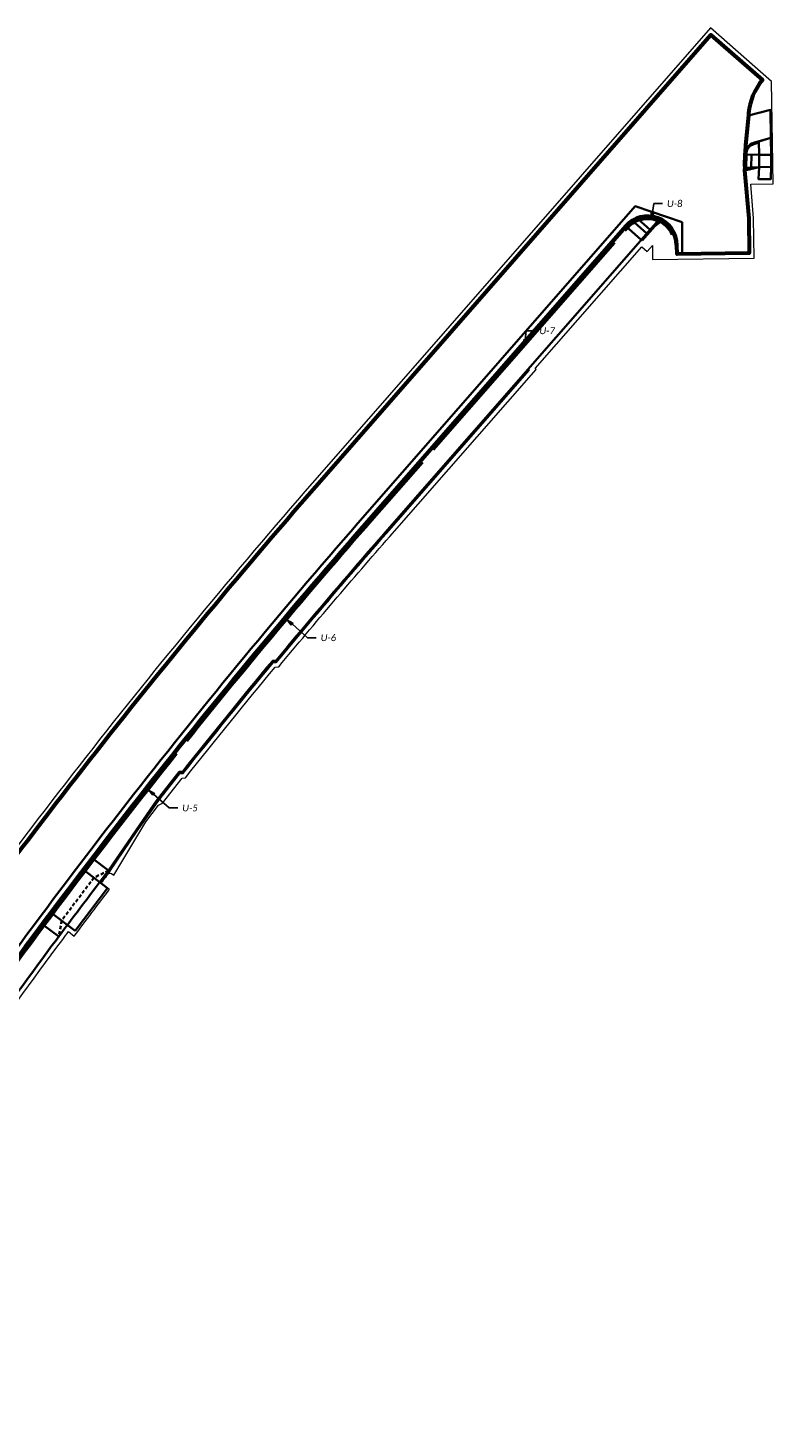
# Model space of a CAD drawing. Header units: feet. Extents: x 2211853 to 2218295, y 489956 to 492961.
# Tile 5 of 6: x 2216963 to 2217269, y 492385 to 492961. Entities that reach past the tile are written whole.
import ezdxf
from ezdxf import colors
from ezdxf.entities.mleader import LeaderData, LeaderLine
from ezdxf.math import Vec2, Vec3

# ---------------------------------------------------------------- set-up
doc = ezdxf.new("R2010")
doc.units = ezdxf.units.FT
doc.header["$LTSCALE"] = 20
doc.header["$MEASUREMENT"] = 0
for name, pattern in [('constlimit', [0]), ('OhDOT_DGN2', [0.11, 0.069, -0.041]), ('underdrainpr', [0])]:
    doc.linetypes.add(name, pattern=pattern)
doc.layers.get('0').update_dxf_attribs({"lineweight": 15, "true_color": 0xc2ced6})
for name, color, linetype, lineweight, true_color in [('DR_P_Underdrain', 6, 'underdrainpr', 35, 0xff00ff), ('PV_P_Curb', 7, 'Continuous', 35, 0x00ffa1), ('PV_P_Curb_Ramp', 7, 'Continuous', 35, 0x00ffa1), ('PV_P_Drive', 7, 'Continuous', 35, 0xff1493), ('PV_P_Saw_Cut_Line', 7, 'Continuous', 35, 0x99cc33), ('PV_P_Walk', 7, 'Continuous', 35, 0xff9ebf), ('RW_P_Const_Limits', 7, 'constlimit', 15, 0x00ffa1)]:
    doc.layers.add(name, color=color, linetype=linetype, lineweight=lineweight, true_color=true_color)
doc.layers.add('PV_P_EOP', color=7, linetype='Continuous', lineweight=60)
doc.layers.add('SC_Scratch4', color=1, linetype='Continuous', lineweight=15, plot=False)
doc.styles.add('P_Slanted - Normal Fixed Spacing', font='calibrii.ttf', dxfattribs={"height": 0.14})

# ---------------------------------------------------------------- blocks, each defined once
blk = doc.blocks.new('Dim1')
h = blk.add_hatch(color=4)
h.dxf.hatch_style = 1
h.paths.add_polyline_path([(0, 0), (-1, -0.2), (-1, 0.2)])
at = {"color": 4}
blk.add_lwpolyline([(0, 0), (-1, -0.2), (-1, 0.2), (0, 0)], dxfattribs=at)

msp = doc.modelspace()

# ---------------------------------------------------------------- linework, layer by layer
at = {"layer": 'DR_P_Underdrain', "flags": 128}
for points in [[(2217227.71, 492876.27, 0.548952), (2217209.53, 492879.06), (2217208.53, 492877.92)], [(2217125.11, 492782.56), (2217104.11, 492758.56, 0.010829), (2217028.07, 492667.75, 0.010829)], [(2217023.86, 492662.48, 0.013732), (2216933.5, 492542.5, 0.013732)]]:
    msp.add_lwpolyline(points, format="xyb", dxfattribs=at)
msp.add_lwpolyline([(2217204.17, 492872.93), (2217129.55, 492787.65)], dxfattribs=at)
at = {"layer": 'PV_P_Curb'}
for p, q in [((2217229.23, 492872.03), (2217229.73, 492872.04)), ((2217168.95, 492820.68), (2217168.58, 492821.01))]:
    msp.add_line(p, q, dxfattribs=at)
msp.add_lwpolyline([(2217258.3, 492909.19), (2217258.3, 492905.23), (2217258.32, 492904.7), (2217258.27, 492902.9)], dxfattribs=at)
for points in [[(2217263.53, 492914.24), (2217261.52, 492913.64, 0.323199), (2217258.3, 492909.47), (2217258.3, 492909.19)], [(2216852.1, 492393.17), (2216849.1, 492393.41, -0.581099), (2216840.59, 492411.49), (2216924.83, 492531.28, -0.026477), (2217103.66, 492758.96), (2217209.08, 492879.45, -0.687763), (2217229.23, 492872.03)], [(2216992.52, 492609.39, -0.00054), (2216996.16, 492614.16), (2217007.44, 492630.75), (2217013.11, 492638.96), (2217016.34, 492643.47), (2217024.95, 492654.37), (2217026.35, 492654.53, -0.005386), (2217063.4, 492700.15), (2217064.8, 492700.29, -0.006579), (2217110.05, 492753.37), (2217168.95, 492820.68)]]:
    msp.add_lwpolyline(points, format="xyb", dxfattribs=at)
at = {"layer": 'PV_P_Curb_Ramp'}
for p, q in [((2217213.81, 492882.69), (2217212.49, 492881.19)), ((2217212.49, 492881.19), (2217217.44, 492876.86)), ((2217213.81, 492882.69), (2217213.65, 492883.17)), ((2217213.81, 492882.69), (2217218.75, 492878.37)), ((2217222.31, 492882.43), (2217222.54, 492882.87)), ((2217223.75, 492882.26), (2217223.46, 492881.85)), ((2217208.7, 492879.78), (2217215.1, 492874.19)), ((2217218.75, 492878.37), (2217217.44, 492876.86)), ((2217215.47, 492873.86), (2217215.1, 492874.19))]:
    msp.add_line(p, q, dxfattribs=at)
for points in [[(2217257.66, 492902.95), (2217258.27, 492902.9), (2217263.66, 492904.15), (2217268.66, 492904.21), (2217268.59, 492909.21), (2217263.59, 492909.15)], [(2217257.8, 492909.33), (2217263.59, 492909.15), (2217263.66, 492904.15), (2217257.73, 492903.88)], [(2217215.1, 492874.19), (2217222.31, 492882.43)], [(2217215.47, 492873.86), (2217220.64, 492879.77), (2217223.46, 492881.85)]]:
    msp.add_lwpolyline(points, dxfattribs=at)
msp.add_lwpolyline([(2217260.46, 492909.25), (2217258.46, 492909.31), (2217258.3, 492903.91), (2217260.3, 492904)], close=True, dxfattribs=at)
at = {"layer": 'PV_P_Drive'}
for p, q in [((2216995.3, 492607.27), (2216985.36, 492614.84)), ((2216995.76, 492614.46), (2216989, 492619.61)), ((2216975.24, 492587.28), (2216968.44, 492592.37)), ((2216982.04, 492589.69), (2216972.03, 492597.18))]:
    msp.add_line(p, q, dxfattribs=at)
for points in [[(2217263.5, 492914.75), (2217268.5, 492916.24), (2217268.36, 492927.67), (2217259.21, 492925.35), (2217258.08, 492913.14), (2217257.83, 492910.45), (2217257.79, 492909.17), (2217257.8, 492909.49, -0.323199), (2217261.37, 492914.12), (2217268.5, 492916.24)], [(2216975.24, 492587.28, -0.003123), (2216995.76, 492614.46, -0.003045)]]:
    msp.add_lwpolyline(points, format="xyb", dxfattribs=at)
msp.add_lwpolyline([(2216982.04, 492589.69), (2216995.3, 492607.27)], dxfattribs=at)
at = {"layer": 'PV_P_EOP'}
msp.add_lwpolyline([(2216903.56, 492546.24, -0.026477), (2217084.09, 492776.08), (2217243.79, 492958.62), (2217264.99, 492940.07), (2217264.98, 492940.06, 0.151561), (2217259.31, 492926.37), (2217259.21, 492925.35), (2217258.08, 492913.14), (2217257.83, 492910.45), (2217257.8, 492909.33), (2217257.79, 492909.17), (2217257.68, 492904.99), (2217257.73, 492903.86), (2217257.66, 492902.95), (2217259.34, 492883.08), (2217259.53, 492868.66), (2217229.89, 492868.26), (2217229.73, 492872.04, 0.687763), (2217208.7, 492879.78), (2217103.28, 492759.29, 0.026477), (2216924.42, 492531.57)], format="xyb", dxfattribs=at)
at = {"layer": 'PV_P_Saw_Cut_Line'}
msp.add_lwpolyline([(2216852.09, 492389.69), (2216842.9, 492389.62), (2216834.21, 492407.62), (2216922.38, 492533.01, -0.026477), (2217101.4, 492760.93), (2217212.61, 492888.05), (2217231.88, 492881.54)], format="xyb", dxfattribs=at)
msp.add_lwpolyline([(2217231.88, 492881.54), (2217231.89, 492868.29), (2217229.89, 492868.26)], dxfattribs=at)
at = {"layer": 'PV_P_Walk'}
msp.add_lwpolyline([(2217263.52, 492914.76), (2217268.5, 492916.24), (2217268.59, 492909.21), (2217263.59, 492909.15), (2217263.52, 492914.76)], dxfattribs=at)
msp.add_lwpolyline([(2217268.66, 492904.21), (2217263.66, 492904.15), (2217263.43, 492899.15), (2217268.49, 492899.21), (2217268.51, 492899.79)], close=True, dxfattribs=at)
for points in [[(2216995.76, 492614.46), (2217010.09, 492635.53), (2217015.33, 492642.99), (2217024.86, 492655.07), (2217026.27, 492655.23, -0.005386), (2217063.33, 492700.85), (2217064.74, 492700.98, -0.006552), (2217109.68, 492753.69), (2217215.72, 492874.89)], [(2216849.73, 492410.58), (2216931.37, 492526.68, -0.006858), (2216975.24, 492587.28, -0.006857)]]:
    msp.add_lwpolyline(points, format="xyb", dxfattribs=at)
at = {"layer": 'PV_P_Walk', "linetype": 'OhDOT_DGN2'}
msp.add_lwpolyline([(2216995.76, 492614.46), (2216989.73, 492611.51), (2216976.43, 492593.89), (2216975.24, 492587.28)], dxfattribs=at)
at = {"layer": 'RW_P_Const_Limits', "flags": 128}
msp.add_lwpolyline([(2216729.39, 492080.82), (2216727.83, 492089.04), (2216727.06, 492181.25), (2216728.42, 492198.15), (2216728.25, 492219), (2216739.85, 492237.81), (2216746.71, 492251.34), (2216747.86, 492250.62), (2216753.19, 492259.04), (2216751.92, 492259.85, -0.00111), (2216758.56, 492270.27, -0.004134), (2216783.73, 492308.85, -0.004002), (2216808.68, 492345.77, -0.121237), (2216813.32, 492349.91), (2216814.71, 492351.91), (2216825.84, 492352.01), (2216835.2, 492352.1), (2216903.38, 492352.7), (2216903.31, 492360.04), (2216903.27, 492364.55), (2216900.35, 492364.52), (2216857.4, 492364.14), (2216857.09, 492402.29), (2216849.97, 492402.23), (2216851.78, 492404.8), (2216866.87, 492426.26), (2216866.5, 492430.08), (2216933.42, 492525.24, -0.001043), (2216939.98, 492534.53), (2216939.57, 492534.81, -0.005817), (2216976.86, 492586.11, -0.000364), (2216979.24, 492589.29), (2216981.64, 492587.49, -0.002214), (2216996.16, 492606.74), (2216995.3, 492607.27), (2216992.52, 492609.39), (2216995.61, 492613.44), (2216996.98, 492613.23), (2216997.91, 492612.54), (2217004.51, 492623.54), (2217011.1, 492634.53), (2217016.3, 492641.41), (2217017.94, 492642.27), (2217026, 492652.47), (2217027.4, 492652.64, -0.005386), (2217064.41, 492698.24), (2217065.81, 492698.38, -0.006657), (2217111.55, 492752.05), (2217171.78, 492820.87), (2217171.4, 492821.2), (2217215.29, 492871.36), (2217217.54, 492869.39), (2217219.68, 492871.83), (2217219.76, 492866.12), (2217261.56, 492866.68), (2217261.34, 492883.18), (2217260.16, 492897.1), (2217269.35, 492897.22), (2217268.78, 492939.41), (2217243.6, 492961.44), (2217082.59, 492777.39, 0.026477), (2216901.93, 492547.39), (2216794.48, 492394.59, 0.016992), (2216697.36, 492247.07, -0.153287), (2216686.51, 492236.38), (2216683.53, 492225.05, -0.154494), (2216687.32, 492210.38), (2216691.03, 491763.37), (2216733.43, 491763.72), (2216733.32, 491770.73), (2216733.82, 491770.74), (2216733.19, 491812.55), (2216736.69, 491812.6), (2216736.49, 491825.67), (2216735.79, 491825.61), (2216735.84, 491847.79), (2216736.15, 491847.77), (2216735.88, 491865.55), (2216732.38, 491865.5), (2216731.93, 491895.16), (2216731.93, 491895.93), (2216730.93, 491895.92), (2216729.79, 492032.49, -0.223641), (2216747.74, 492039.23), (2216747.72, 492041.82), (2216747.47, 492067.75), (2216947.98, 492070.35), (2216947.81, 492083.65)], format="xyb", close=True, dxfattribs=at)

# ---------------------------------------------------------------- leaders
at = {"layer": 'SC_Scratch4'}
ml = msp.add_multileader_mtext('Standard', dxfattribs=at)
ml.set_content('U-8', color=7, style='P_Slanted - Normal Fixed Spacing')
ml.set_leader_properties(color=95)
ml.set_arrow_properties(name='Dim1')
ml.build(insert=Vec2(0, 0))
ml.multileader.update_dxf_attribs({"text_right_attachment_type": 3, "dogleg_length": 0.18, "arrow_head_size": 2.8, "scale": 20})
ctx = ml.context
ctx.base_point, ctx.scale, ctx.char_height, ctx.arrow_head_size, ctx.landing_gap_size, ctx.plane_origin = Vec3(2217223.87, 492889.11), 20, 2.8, 2.8, 1.8, Vec3(2217219.38, 492882.66)
ctx.right_attachment = 3
notes = []
notes.append((ctx, [(0, (1, 1, 0), (2217220.27, 492889.11), (1, 0), 3.6, [(0, [(2217219.38, 492882.66)], 0, [])])]))
ctx.mtext.insert, ctx.mtext.flow_direction = Vec3(2217225.67, 492890.53), 5
ml = msp.add_multileader_mtext('Standard', dxfattribs=at)
ml.set_content('U-7', color=7, style='P_Slanted - Normal Fixed Spacing')
ml.set_leader_properties(color=95)
ml.set_arrow_properties(name='Dim1')
ml.build(insert=Vec2(0, 0))
ml.multileader.update_dxf_attribs({"text_right_attachment_type": 3, "dogleg_length": 0.18, "arrow_head_size": 2.8, "scale": 20})
ctx = ml.context
ctx.base_point, ctx.scale, ctx.char_height, ctx.arrow_head_size, ctx.landing_gap_size, ctx.plane_origin = Vec3(2217171.35, 492836.75), 20, 2.8, 2.8, 1.8, Vec3(2217166.86, 492830.29)
ctx.right_attachment = 3
notes.append((ctx, [(0, (1, 1, 0), (2217167.75, 492836.75), (1, 0), 3.6, [(0, [(2217166.86, 492830.29)], 0, [])])]))
ctx.mtext.insert, ctx.mtext.flow_direction = Vec3(2217173.15, 492838.17), 5
ml = msp.add_multileader_mtext('Standard', dxfattribs=at)
ml.set_content('U-6', color=7, style='P_Slanted - Normal Fixed Spacing')
ml.set_leader_properties(color=95)
ml.set_arrow_properties(name='Dim1')
ml.build(insert=Vec2(0, 0))
ml.multileader.update_dxf_attribs({"text_right_attachment_type": 3, "dogleg_length": 0.18, "arrow_head_size": 2.8, "scale": 20})
ctx = ml.context
ctx.base_point, ctx.scale, ctx.char_height, ctx.arrow_head_size, ctx.landing_gap_size, ctx.plane_origin = Vec3(2217081.28, 492710.32), 20, 2.8, 2.8, 1.8, Vec3(2217028.07, 492667.75)
ctx.right_attachment = 3
notes.append((ctx, [(0, (1, 1, 0), (2217077.68, 492710.32), (1, 0), 3.6, [(0, [(2217069.2, 492717.86)], 0, [])])]))
ctx.mtext.insert, ctx.mtext.flow_direction = Vec3(2217083.08, 492711.75), 5
ml = msp.add_multileader_mtext('Standard', dxfattribs=at)
ml.set_content('U-5', color=7, style='P_Slanted - Normal Fixed Spacing')
ml.set_leader_properties(color=95)
ml.set_arrow_properties(name='Dim1')
ml.build(insert=Vec2(0, 0))
ml.multileader.update_dxf_attribs({"text_right_attachment_type": 3, "dogleg_length": 0.18, "arrow_head_size": 2.8, "scale": 20})
ctx = ml.context
ctx.base_point, ctx.scale, ctx.char_height, ctx.arrow_head_size, ctx.landing_gap_size, ctx.plane_origin = Vec3(2217024.29, 492640.23), 20, 2.8, 2.8, 1.8, Vec3(2216971.08, 492597.65)
ctx.right_attachment = 3
notes.append((ctx, [(0, (1, 1, 0), (2217020.69, 492640.23), (1, 0), 3.6, [(0, [(2217012.21, 492647.76)], 0, [])])]))
ctx.mtext.insert, ctx.mtext.flow_direction = Vec3(2217026.09, 492641.65), 5
for ctx, leaders in notes:
    for number, flags, end, landing, length, lines in leaders:
        leader = LeaderData()
        leader.index, (leader.has_last_leader_line, leader.has_dogleg_vector, leader.attachment_direction) = number, flags
        leader.last_leader_point, leader.dogleg_vector, leader.dogleg_length = Vec3(end), Vec3(landing), length
        for number, points, colour, breaks in lines:
            line = LeaderLine()
            line.index, line.vertices, line.color, line.breaks = number, Vec3.list(points), colors.encode_raw_color(colour), breaks
            leader.lines.append(line)
        ctx.leaders.append(leader)

doc.saveas('drawing.dxf')
